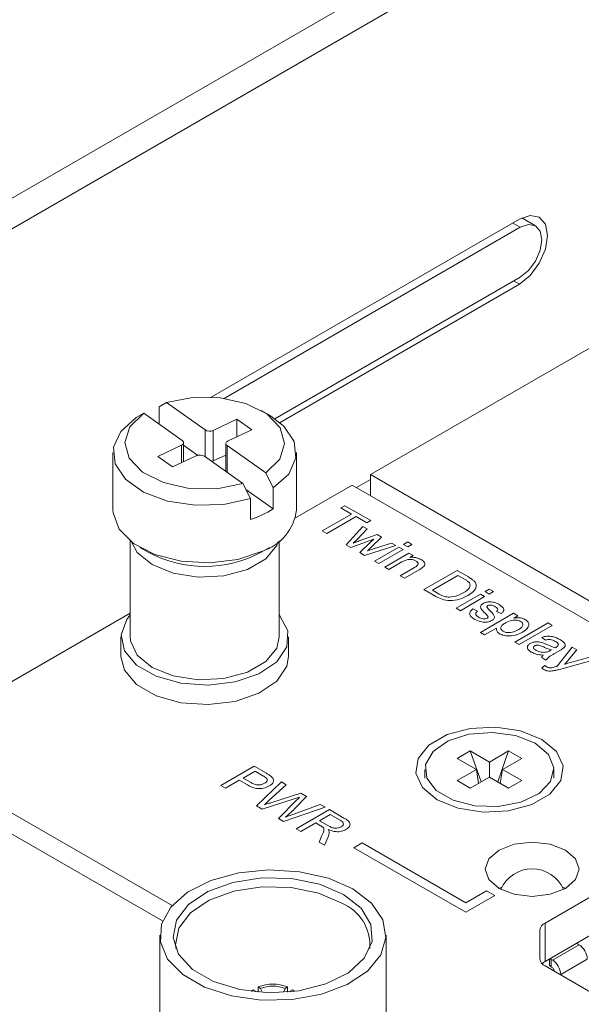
# Model space of a CAD drawing. Header units: millimetres. Extents: x 0 to 1118, y 0 to 864.
# Tile 215 of 256: x 788 to 794, y 276 to 287. Entities that reach past the tile are written whole.
import ezdxf

# ---------------------------------------------------------------- set-up
doc = ezdxf.new("R2010")
doc.units = ezdxf.units.MM

msp = doc.modelspace()

# ---------------------------------------------------------------- linework, layer by layer
at = {"color": 7, "linetype": 'Continuous', "lineweight": 15}
for p, q in [((776.627, 278.19), (810.993, 298.028)), ((776.91, 278.026), (811.276, 297.865)), ((793.209, 284.412), (789.923, 282.515)), ((793.38, 284.342), (793.234, 284.426)), ((793.218, 284.326), (790.06, 282.502)), ((790.603, 282.285), (793.218, 283.795)), ((790.657, 282.245), (793.209, 283.718)), ((794.031, 283.079), (791.622, 281.689)), ((789.447, 282.457), (789.367, 282.412)), ((789.367, 282.228), (789.367, 282.412)), ((789.857, 282.166), (789.447, 282.457)), ((789.124, 282.298), (789.204, 282.343)), ((789.204, 282.343), (789.614, 282.052)), ((790.197, 282.279), (789.945, 282.16)), ((790.355, 282.167), (790.197, 282.279)), ((790.197, 282.093), (790.197, 282.279)), ((790.545, 282.322), (790.457, 282.373)), ((789.945, 282.16), (789.945, 281.834)), ((790.103, 282.048), (790.355, 282.167)), ((789.605, 282.001), (789.353, 281.883)), ((789.628, 281.826), (789.628, 282.029)), ((789.779, 281.894), (789.628, 282.001)), ((790.079, 282.02), (790.079, 281.722)), ((790.504, 281.706), (790.093, 281.998)), ((788.876, 281.923), (788.876, 281.31)), ((789.353, 281.883), (789.511, 281.771)), ((789.511, 281.771), (789.763, 281.889)), ((789.851, 281.884), (790.261, 281.592)), ((790.079, 281.897), (789.945, 281.834)), ((790.831, 281.31), (790.831, 281.923)), ((790.584, 281.547), (790.504, 281.706)), ((791.622, 281.689), (814.379, 268.551)), ((791.622, 281.464), (791.622, 281.689)), ((790.261, 281.592), (790.341, 281.434)), ((790.584, 281.323), (790.584, 281.547)), ((790.821, 281.226), (791.427, 281.576)), ((791.427, 281.576), (813.841, 268.637)), ((791.622, 281.638), (791.471, 281.551)), ((790.584, 281.323), (790.293, 281.529)), ((790.341, 281.209), (790.341, 281.434)), ((791.306, 281.334), (791.347, 281.357)), ((791.42, 281.268), (791.306, 281.334)), ((791.347, 281.357), (791.624, 281.198)), ((791.107, 281.088), (791.42, 281.268)), ((791.469, 281.24), (791.157, 281.059)), ((791.583, 281.174), (791.469, 281.24)), ((791.362, 280.941), (791.54, 281.136)), ((791.54, 281.136), (791.587, 281.109)), ((791.624, 281.198), (791.583, 281.174)), ((791.157, 281.059), (791.107, 281.088)), ((791.587, 281.109), (791.479, 280.997)), ((791.502, 280.981), (791.693, 281.048)), ((791.74, 281.02), (791.626, 280.911)), ((791.693, 281.048), (791.74, 281.02)), ((789.06, 280.981), (789.06, 279.957)), ((790.648, 279.957), (790.648, 280.981)), ((791.411, 280.912), (791.362, 280.941)), ((791.657, 281), (791.411, 280.912)), ((791.479, 280.997), (791.438, 280.958)), ((791.506, 280.858), (791.621, 280.967)), ((791.893, 280.932), (791.558, 280.827)), ((791.621, 280.967), (791.657, 281)), ((791.652, 280.898), (791.846, 280.959)), ((791.664, 280.766), (791.923, 280.915)), ((791.846, 280.959), (791.893, 280.932)), ((791.923, 280.915), (791.968, 280.889)), ((791.973, 280.944), (792.018, 280.97)), ((792.018, 280.918), (791.973, 280.944)), ((792.018, 280.97), (792.063, 280.944)), ((792.063, 280.944), (792.018, 280.918)), ((789.163, 280.911), (789.251, 280.86)), ((790.457, 280.86), (790.545, 280.911)), ((791.558, 280.827), (791.506, 280.858)), ((791.626, 280.911), (791.59, 280.877)), ((791.59, 280.877), (791.652, 280.898)), ((791.968, 280.889), (791.71, 280.74)), ((791.773, 280.703), (792.031, 280.852)), ((792.031, 280.852), (792.077, 280.826)), ((792.077, 280.826), (792.041, 280.805)), ((791.71, 280.74), (791.664, 280.766)), ((791.957, 280.757), (791.818, 280.677)), ((791.818, 280.677), (791.773, 280.703)), ((791.936, 280.609), (792.091, 280.698)), ((791.982, 280.583), (791.936, 280.609)), ((792.14, 280.674), (791.982, 280.583)), ((792.19, 280.462), (792.544, 280.667)), ((792.553, 280.614), (792.281, 280.457)), ((792.544, 280.667), (792.665, 280.597)), ((792.624, 280.573), (792.553, 280.614)), ((792.317, 280.389), (792.19, 280.462)), ((792.281, 280.457), (792.354, 280.415)), ((792.535, 280.264), (792.793, 280.413)), ((792.793, 280.413), (792.838, 280.387)), ((792.843, 280.441), (792.888, 280.468)), ((792.888, 280.415), (792.843, 280.441)), ((792.888, 280.468), (792.934, 280.441)), ((792.934, 280.441), (792.888, 280.415)), ((792.838, 280.387), (792.58, 280.237)), ((786.584, 278.78), (789.06, 280.21)), ((792.58, 280.237), (792.535, 280.264)), ((792.711, 280.256), (792.761, 280.232)), ((792.793, 280.005), (793.147, 280.209)), ((793.015, 280.206), (792.965, 280.23)), ((793.147, 280.209), (793.192, 280.182)), ((793.192, 280.182), (793.151, 280.159)), ((793.16, 279.902), (793.514, 280.107)), ((793.559, 280.08), (793.205, 279.876)), ((793.514, 280.107), (793.559, 280.08)), ((792.838, 279.978), (792.793, 280.005)), ((792.966, 280.052), (792.838, 279.978)), ((788.961, 279.957), (788.961, 279.75)), ((790.747, 279.75), (790.747, 279.957)), ((793.205, 279.876), (793.16, 279.902)), ((793.486, 279.923), (793.446, 279.952)), ((793.537, 279.811), (793.55, 279.819)), ((793.645, 279.816), (793.59, 279.784)), ((793.611, 279.645), (793.772, 279.848)), ((793.82, 279.82), (793.729, 279.709)), ((793.772, 279.848), (793.82, 279.82)), ((793.491, 279.711), (793.446, 279.738)), ((793.446, 279.628), (793.481, 279.653)), ((794.006, 279.713), (793.649, 279.613)), ((793.755, 279.684), (793.958, 279.74)), ((786.584, 278.78), (789.506, 277.093)), ((792.545, 278.66), (792.685, 278.741)), ((792.685, 278.741), (792.889, 278.623)), ((792.685, 278.741), (792.801, 278.411)), ((792.889, 278.623), (793.093, 278.741)), ((793.093, 278.741), (792.978, 278.411)), ((793.093, 278.741), (793.233, 278.66)), ((786.389, 278.668), (789.403, 276.928)), ((792.75, 278.542), (792.545, 278.66)), ((792.889, 278.462), (792.889, 278.623)), ((793.233, 278.66), (793.029, 278.542)), ((790.027, 278.374), (790.381, 278.578)), ((790.39, 278.526), (790.263, 278.452)), ((790.381, 278.578), (790.511, 278.503)), ((790.474, 278.477), (790.39, 278.526)), ((792.202, 278.542), (792.202, 278.451)), ((792.545, 278.425), (792.75, 278.542)), ((792.75, 278.542), (792.774, 278.395)), ((793.029, 278.542), (793.005, 278.395)), ((793.029, 278.542), (793.233, 278.425)), ((793.577, 278.451), (793.577, 278.542)), ((790.222, 278.429), (790.077, 278.345)), ((790.309, 278.379), (790.222, 278.429)), ((790.263, 278.452), (790.348, 278.403)), ((790.406, 278.155), (790.671, 278.411)), ((790.671, 278.411), (790.722, 278.381)), ((792.685, 278.344), (792.545, 278.425)), ((792.889, 278.462), (792.685, 278.344)), ((793.093, 278.344), (792.889, 278.462)), ((793.233, 278.425), (793.093, 278.344)), ((790.077, 278.345), (790.027, 278.374)), ((790.722, 278.381), (790.542, 278.216)), ((790.568, 278.191), (790.879, 278.29)), ((790.879, 278.29), (790.939, 278.256)), ((790.807, 278.23), (790.465, 278.121)), ((790.64, 278.02), (790.837, 278.219)), ((790.939, 278.256), (790.812, 278.124)), ((790.465, 278.121), (790.406, 278.155)), ((791.138, 278.141), (790.695, 277.988)), ((790.803, 278.067), (791.086, 278.171)), ((790.83, 277.911), (791.183, 278.115)), ((791.086, 278.171), (791.138, 278.141)), ((791.183, 278.115), (791.337, 278.026)), ((790.695, 277.988), (790.64, 278.02)), ((791.038, 277.974), (790.879, 277.882)), ((791.089, 277.944), (791.038, 277.974)), ((791.192, 278.063), (791.079, 277.997)), ((791.079, 277.997), (791.174, 277.942)), ((791.298, 278.002), (791.192, 278.063)), ((790.879, 277.882), (790.83, 277.911)), ((791.073, 277.77), (791.104, 277.839)), ((791.131, 277.737), (791.073, 277.77)), ((791.17, 277.827), (791.131, 277.737)), ((791.533, 277.76), (791.445, 277.709)), ((791.445, 277.709), (792.638, 277.02)), ((792.638, 277.122), (791.533, 277.76)), ((792.859, 277.249), (792.638, 277.122)), ((792.948, 277.198), (792.859, 277.249)), ((793.026, 277.293), (792.992, 277.275)), ((793.699, 277.275), (793.665, 277.293)), ((792.638, 277.02), (792.948, 277.198)), ((793.973, 277.188), (793.483, 276.906)), ((793.428, 276.525), (793.428, 276.829)), ((793.483, 276.906), (793.483, 276.497)), ((789.374, 276.776), (789.374, 274.388)), ((791.787, 274.388), (791.787, 276.776)), ((793.973, 276.78), (793.483, 276.497)), ((793.844, 276.675), (793.561, 276.511)), ((793.844, 276.675), (793.832, 276.681)), ((793.529, 276.524), (793.529, 276.465)), ((793.549, 276.436), (793.549, 276.518)), ((793.549, 276.518), (793.561, 276.511)), ((793.932, 276.522), (793.649, 276.358)), ((793.483, 276.448), (795.978, 275.008)), ((793.561, 276.43), (793.549, 276.436)), ((793.579, 276.393), (793.579, 276.399)), ((793.649, 276.358), (793.649, 276.352)), ((790.351, 276.177), (790.37, 276.193)), ((790.397, 276.178), (790.37, 276.193)), ((790.423, 276.169), (790.423, 276.224)), ((790.45, 276.209), (790.423, 276.224)), ((790.45, 276.209), (790.462, 276.178)), ((790.695, 276.169), (790.711, 276.209)), ((790.711, 276.209), (790.738, 276.224)), ((790.738, 276.224), (790.738, 276.169)), ((790.764, 276.178), (790.791, 276.193)), ((790.791, 276.193), (790.81, 276.177)), ((790.397, 276.178), (790.39, 276.172)), ((790.771, 276.172), (790.764, 276.178))]:
    msp.add_line(p, q, dxfattribs=at)
at = {"color": 9, "linetype": 'Continuous', "lineweight": 15}
for p, q in [((793.218, 284.326), (793.138, 284.371)), ((793.147, 283.754), (793.209, 283.718)), ((789.857, 281.88), (789.857, 282.166)), ((789.605, 281.815), (789.605, 282.001)), ((790.093, 281.998), (790.093, 281.712))]:
    msp.add_line(p, q, dxfattribs=at)
at = {"color": 7, "linetype": 'Continuous', "lineweight": 15, "flags": 128}
for points in [[(793.209, 283.718), (793.324, 283.811), (793.421, 283.943), (793.487, 284.093), (793.509, 284.239), (793.487, 284.358), (793.421, 284.433), (793.324, 284.452), (793.209, 284.412)], [(793.218, 283.795), (793.306, 283.866), (793.38, 283.966), (793.43, 284.081), (793.448, 284.193), (793.43, 284.284), (793.38, 284.342), (793.306, 284.356), (793.218, 284.326)], [(790.504, 281.706), (790.653, 281.853), (790.706, 282.019), (790.659, 282.187), (790.515, 282.335), (790.293, 282.446), (790.019, 282.508), (789.725, 282.511), (789.447, 282.457)], [(790.341, 281.434), (790.056, 281.371), (789.752, 281.361), (789.457, 281.407), (789.201, 281.503), (789.009, 281.639), (788.898, 281.804), (788.881, 281.98), (788.959, 282.15), (789.124, 282.298)], [(789.204, 282.343), (789.055, 282.197), (789.002, 282.03), (789.049, 281.863), (789.192, 281.714), (789.414, 281.603), (789.689, 281.542), (789.983, 281.538), (790.261, 281.592)], [(790.545, 282.322), (790.699, 282.206), (790.809, 282.042), (790.826, 281.866), (790.749, 281.695), (790.584, 281.547)], [(789.605, 282.001), (789.614, 282.006), (789.621, 282.012), (789.626, 282.018), (789.628, 282.025), (789.628, 282.032), (789.626, 282.039), (789.621, 282.046), (789.614, 282.052)], [(790.103, 282.048), (790.094, 282.043), (790.087, 282.038), (790.082, 282.031), (790.08, 282.024), (790.08, 282.017), (790.082, 282.01), (790.087, 282.004), (790.093, 281.998)], [(789.945, 281.834), (789.935, 281.83), (789.929, 281.828)], [(788.876, 281.31), (788.878, 281.28), (788.942, 281.107), (789.095, 280.954), (789.323, 280.836), (789.603, 280.765), (789.907, 280.747), (790.206, 280.784), (790.471, 280.872)], [(790.648, 280.193), (790.656, 280.183), (790.74, 280.021), (790.728, 279.851), (790.621, 279.693), (790.431, 279.564), (790.179, 279.477), (789.891, 279.442), (789.599, 279.463), (789.335, 279.538), (789.127, 279.657), (788.998, 279.81), (788.962, 279.978), (789.022, 280.144), (789.06, 280.193)], [(790.648, 279.957), (790.621, 279.838), (790.504, 279.694), (790.309, 279.582), (790.059, 279.514), (789.785, 279.501), (789.519, 279.542), (789.293, 279.633), (789.135, 279.763), (789.063, 279.917), (789.06, 279.957)], [(790.747, 279.75), (790.728, 279.644), (790.621, 279.486), (790.431, 279.356), (790.179, 279.269), (789.891, 279.235), (789.599, 279.256), (789.335, 279.33), (789.127, 279.45), (788.998, 279.603), (788.961, 279.75)], [(792.332, 278.221), (792.556, 278.13), (792.821, 278.09), (793.093, 278.103), (793.341, 278.17), (793.534, 278.282), (793.65, 278.425), (793.674, 278.582), (793.603, 278.735), (793.446, 278.864), (793.222, 278.954), (792.958, 278.995), (792.685, 278.982), (792.438, 278.915), (792.244, 278.803), (792.129, 278.66), (792.105, 278.503), (792.176, 278.35), (792.332, 278.221)], [(793.375, 278.823), (793.167, 278.905), (792.921, 278.939), (792.671, 278.919), (792.45, 278.848), (792.289, 278.736), (792.208, 278.597), (792.22, 278.452), (792.322, 278.318), (792.501, 278.215), (792.732, 278.156), (792.984, 278.149), (793.224, 278.196), (793.418, 278.289), (793.541, 278.416), (793.576, 278.561), (793.518, 278.703), (793.375, 278.823)], [(792.992, 277.275), (793.154, 277.212), (793.345, 277.19), (793.537, 277.212), (793.699, 277.275), (793.807, 277.369), (793.845, 277.479), (793.807, 277.589), (793.699, 277.683), (793.537, 277.746), (793.345, 277.768), (793.154, 277.746), (792.992, 277.683), (792.883, 277.589), (792.845, 277.479), (792.883, 277.369), (792.992, 277.275)], [(791.433, 277.269), (791.632, 277.118), (791.752, 276.941), (791.786, 276.753), (791.73, 276.566), (791.589, 276.394), (791.373, 276.252), (791.099, 276.148), (790.785, 276.09), (790.457, 276.084), (790.138, 276.129), (789.852, 276.222), (789.619, 276.356), (789.458, 276.521), (789.381, 276.705), (789.392, 276.895), (789.491, 277.075), (789.671, 277.234), (789.919, 277.359), (790.216, 277.44), (790.539, 277.472), (790.866, 277.453), (791.172, 277.383), (791.433, 277.269)], [(791.333, 277.211), (791.078, 277.319), (790.778, 277.38), (790.461, 277.387), (790.155, 277.339), (789.887, 277.242), (789.68, 277.103), (789.553, 276.935), (789.517, 276.753), (789.576, 276.574), (789.725, 276.412), (789.949, 276.282), (790.229, 276.197), (790.541, 276.163), (790.856, 276.183), (791.146, 276.256), (791.387, 276.376), (791.555, 276.531), (791.638, 276.708), (791.626, 276.891), (791.521, 277.063), (791.333, 277.211)], [(791.315, 277.119), (791.066, 277.225), (790.774, 277.284), (790.464, 277.291), (790.165, 277.244), (789.903, 277.149), (789.701, 277.014), (789.577, 276.85), (789.542, 276.672), (789.548, 276.628)], [(793.832, 276.681), (793.822, 276.686), (793.815, 276.689)], [(793.549, 276.518), (793.541, 276.524), (793.537, 276.528)]]:
    msp.add_lwpolyline(points, dxfattribs=at)
at = {"color": 9, "linetype": 'Continuous', "lineweight": 15, "flags": 128}
for points in [[(789.293, 280.729), (789.135, 280.859), (789.073, 280.971)], [(790.635, 280.971), (790.621, 280.934), (790.504, 280.79), (790.309, 280.677), (790.059, 280.61), (789.785, 280.596), (789.519, 280.637), (789.293, 280.729)]]:
    msp.add_lwpolyline(points, dxfattribs=at)
at = {"color": 7, "linetype": 'Continuous', "lineweight": 15}
for centre, radius, start, end in [((789.906, 282.247), 0.0951, 238.9992, 294.1791), ((789.802, 281.802), 0.0951, 58.9992, 114.1791), ((790.015, 282.22), 1.062, 287.8944, 302.3813), ((790.309, 281.373), 0.526, 287.8725, 353.1315), ((789.854, 281.979), 1.271, 241.6844, 298.3156), ((793.345, 277.122), 0.362, 23.0894, 156.9106), ((791.126, 276.667), 0.489, 356.3467, 67.2636), ((793.522, 276.82), 0.0943, 114.3747, 174.3052), ((793.74, 276.513), 0.192, 2.6055, 57.3945), ((793.522, 276.534), 0.0943, 185.6948, 245.6253), ((793.457, 276.35), 0.192, 2.6055, 57.3945), ((793.552, 276.375), 0.14, 119.3628, 135.8301), ((793.564, 276.469), 0.0352, 185.6948, 245.6253), ((793.54, 276.397), 0.0384, 2.6055, 57.3945), ((790.58, 275.835), 0.42, 68.006, 111.994), ((790.58, 275.871), 0.362, 68.8871, 111.1129)]:
    msp.add_arc(centre, radius, start, end, dxfattribs=at)
for points, knots in [([(791.438, 280.958), (791.45, 280.963), (791.472, 280.97), (791.493, 280.978), (791.502, 280.981)], [0, 0, 0, 0, 0.559994, 1, 1, 1, 1]), ([(792.107, 280.767), (792.098, 280.771), (792.082, 280.779), (792.051, 280.785), (792.003, 280.782), (791.976, 280.767), (791.957, 280.757)], [0, 0, 0, 0, 0.1872728, 0.3743615, 0.56054, 1, 1, 1, 1]), ([(792.041, 280.805), (792.053, 280.806), (792.077, 280.808), (792.121, 280.802), (792.145, 280.79), (792.16, 280.783)], [0, 0, 0, 0, 0.280554, 0.560815, 1, 1, 1, 1]), ([(792.091, 280.698), (792.1, 280.703), (792.118, 280.714), (792.133, 280.734), (792.126, 280.753), (792.113, 280.763), (792.107, 280.767)], [0, 0, 0, 0, 0.28168, 0.559785, 0.779587, 1, 1, 1, 1]), ([(792.16, 280.783), (792.17, 280.777), (792.189, 280.764), (792.203, 280.74), (792.198, 280.717), (792.186, 280.706), (792.18, 280.7)], [0, 0, 0, 0, 0.2802155, 0.5599712, 0.7796359, 1, 1, 1, 1]), ([(792.18, 280.7), (792.173, 280.695), (792.16, 280.686), (792.146, 280.678), (792.14, 280.674)], [0, 0, 0, 0, 0.559791, 1, 1, 1, 1]), ([(792.61, 280.427), (792.636, 280.444), (792.673, 280.468), (792.687, 280.509), (792.679, 280.526), (792.676, 280.535)], [0, 0, 0, 0, 0.5591497, 0.7800403, 1, 1, 1, 1]), ([(792.676, 280.535), (792.667, 280.543), (792.653, 280.556), (792.633, 280.568), (792.624, 280.573)], [0, 0, 0, 0, 0.559255, 1, 1, 1, 1]), ([(792.748, 280.513), (792.748, 280.501), (792.747, 280.477), (792.717, 280.436), (792.681, 280.412), (792.659, 280.398)], [0, 0, 0, 0, 0.279769, 0.559929, 1, 1, 1, 1]), ([(792.665, 280.597), (792.676, 280.59), (792.697, 280.578), (792.714, 280.564), (792.722, 280.558)], [0, 0, 0, 0, 0.560174, 1, 1, 1, 1]), ([(792.722, 280.558), (792.729, 280.55), (792.743, 280.536), (792.746, 280.52), (792.748, 280.513)], [0, 0, 0, 0, 0.559847, 1, 1, 1, 1]), ([(792.659, 280.398), (792.631, 280.384), (792.576, 280.357), (792.474, 280.339), (792.38, 280.356), (792.338, 280.378), (792.317, 280.389)], [0, 0, 0, 0, 0.28084, 0.559952, 0.779068, 1, 1, 1, 1]), ([(792.354, 280.415), (792.371, 280.405), (792.401, 280.388), (792.444, 280.383), (792.462, 280.381)], [0, 0, 0, 0, 0.561861, 1, 1, 1, 1]), ([(792.462, 280.381), (792.494, 280.386), (792.55, 280.394), (792.591, 280.417), (792.61, 280.427)], [0, 0, 0, 0, 0.557452, 1, 1, 1, 1]), ([(792.842, 280.21), (792.825, 280.226), (792.803, 280.247), (792.794, 280.276), (792.797, 280.295), (792.812, 280.307), (792.822, 280.315)], [0, 0, 0, 0, 0.5013208, 0.6265921, 0.7518172, 1, 1, 1, 1]), ([(792.822, 280.315), (792.837, 280.321), (792.862, 280.332), (792.894, 280.331), (792.908, 280.331)], [0, 0, 0, 0, 0.558927, 1, 1, 1, 1]), ([(792.872, 280.291), (792.87, 280.289), (792.865, 280.286), (792.864, 280.282), (792.863, 280.28)], [0, 0, 0, 0, 0.559236, 1, 1, 1, 1]), ([(792.951, 280.279), (792.94, 280.286), (792.923, 280.295), (792.896, 280.297), (792.881, 280.295), (792.875, 280.292), (792.872, 280.291)], [0, 0, 0, 0, 0.49977, 0.749095, 0.874592, 1, 1, 1, 1]), ([(792.908, 280.331), (792.925, 280.328), (792.955, 280.323), (792.979, 280.31), (792.989, 280.305)], [0, 0, 0, 0, 0.5589377, 1, 1, 1, 1]), ([(792.989, 280.305), (793.001, 280.297), (793.025, 280.282), (793.045, 280.254), (793.039, 280.226), (793.023, 280.213), (793.015, 280.206)], [0, 0, 0, 0, 0.2807369, 0.5604275, 0.7794497, 1, 1, 1, 1]), ([(792.733, 280.144), (792.719, 280.153), (792.692, 280.17), (792.675, 280.202), (792.686, 280.232), (792.703, 280.248), (792.711, 280.256)], [0, 0, 0, 0, 0.280739, 0.559297, 0.779311, 1, 1, 1, 1]), ([(792.761, 280.232), (792.755, 280.226), (792.742, 280.215), (792.742, 280.189), (792.762, 280.176), (792.774, 280.167)], [0, 0, 0, 0, 0.281314, 0.561069, 1, 1, 1, 1]), ([(792.871, 280.178), (792.866, 280.184), (792.858, 280.195), (792.847, 280.205), (792.842, 280.21)], [0, 0, 0, 0, 0.559788, 1, 1, 1, 1]), ([(792.863, 280.28), (792.863, 280.278), (792.863, 280.273), (792.867, 280.268), (792.868, 280.266)], [0, 0, 0, 0, 0.559084, 1, 1, 1, 1]), ([(792.868, 280.266), (792.872, 280.261), (792.88, 280.252), (792.889, 280.244), (792.892, 280.24)], [0, 0, 0, 0, 0.559965, 1, 1, 1, 1]), ([(792.892, 280.24), (792.91, 280.223), (792.932, 280.202), (792.944, 280.173), (792.942, 280.158), (792.933, 280.144), (792.922, 280.137), (792.916, 280.133)], [0, 0, 0, 0, 0.5004464, 0.6253959, 0.750274, 0.8750687, 1, 1, 1, 1]), ([(792.965, 280.23), (792.97, 280.234), (792.979, 280.243), (792.976, 280.263), (792.961, 280.273), (792.951, 280.279)], [0, 0, 0, 0, 0.280304, 0.560237, 1, 1, 1, 1]), ([(792.916, 280.133), (792.9, 280.126), (792.869, 280.113), (792.795, 280.115), (792.756, 280.133), (792.733, 280.144)], [0, 0, 0, 0, 0.279926, 0.560038, 1, 1, 1, 1]), ([(792.774, 280.167), (792.781, 280.163), (792.795, 280.156), (792.821, 280.149), (792.847, 280.149), (792.86, 280.154), (792.866, 280.157)], [0, 0, 0, 0, 0.281188, 0.560952, 0.781095, 1, 1, 1, 1]), ([(792.866, 280.157), (792.868, 280.158), (792.873, 280.161), (792.875, 280.169), (792.873, 280.174), (792.871, 280.178)], [0, 0, 0, 0, 0.279757, 0.559839, 1, 1, 1, 1]), ([(793.061, 280.107), (793.049, 280.1), (793.027, 280.086), (793.008, 280.061), (793.011, 280.035), (793.027, 280.023), (793.035, 280.017)], [0, 0, 0, 0, 0.281226, 0.560744, 0.780646, 1, 1, 1, 1]), ([(793.222, 280.123), (793.213, 280.127), (793.195, 280.135), (793.16, 280.137), (793.11, 280.132), (793.081, 280.117), (793.061, 280.107)], [0, 0, 0, 0, 0.186313, 0.373288, 0.560513, 1, 1, 1, 1]), ([(793.151, 280.159), (793.175, 280.161), (793.219, 280.166), (793.253, 280.15), (793.268, 280.144)], [0, 0, 0, 0, 0.560159, 1, 1, 1, 1]), ([(793.195, 280.033), (793.207, 280.04), (793.229, 280.054), (793.247, 280.079), (793.246, 280.105), (793.23, 280.117), (793.222, 280.123)], [0, 0, 0, 0, 0.2812816, 0.5609541, 0.7809189, 1, 1, 1, 1]), ([(793.268, 280.144), (793.279, 280.136), (793.301, 280.121), (793.312, 280.092), (793.303, 280.05), (793.267, 280.025), (793.241, 280.007)], [0, 0, 0, 0, 0.18709, 0.374052, 0.561104, 1, 1, 1, 1]), ([(792.995, 279.992), (792.989, 279.997), (792.975, 280.006), (792.963, 280.027), (792.965, 280.043), (792.966, 280.052)], [0, 0, 0, 0, 0.280378, 0.560577, 1, 1, 1, 1]), ([(793.241, 280.007), (793.222, 279.997), (793.183, 279.978), (793.112, 279.965), (793.044, 279.971), (793.012, 279.985), (792.995, 279.992)], [0, 0, 0, 0, 0.28075, 0.560278, 0.780161, 1, 1, 1, 1]), ([(793.035, 280.017), (793.044, 280.013), (793.062, 280.004), (793.097, 280.002), (793.146, 280.007), (793.175, 280.022), (793.195, 280.033)], [0, 0, 0, 0, 0.18658, 0.37341, 0.560325, 1, 1, 1, 1]), ([(793.335, 279.796), (793.324, 279.803), (793.302, 279.818), (793.29, 279.845), (793.298, 279.87), (793.315, 279.881), (793.324, 279.887)], [0, 0, 0, 0, 0.280815, 0.55969, 0.779696, 1, 1, 1, 1]), ([(793.324, 279.887), (793.334, 279.892), (793.355, 279.902), (793.405, 279.907), (793.437, 279.9), (793.457, 279.895)], [0, 0, 0, 0, 0.280458, 0.560983, 1, 1, 1, 1]), ([(793.468, 279.85), (793.453, 279.857), (793.436, 279.865), (793.409, 279.87), (793.396, 279.87), (793.382, 279.867), (793.375, 279.864), (793.372, 279.862)], [0, 0, 0, 0, 0.50028, 0.625326, 0.750269, 0.875147, 1, 1, 1, 1]), ([(793.446, 279.952), (793.464, 279.958), (793.5, 279.969), (793.576, 279.962), (793.616, 279.941), (793.64, 279.929)], [0, 0, 0, 0, 0.2804297, 0.5593032, 1, 1, 1, 1]), ([(793.457, 279.895), (793.466, 279.892), (793.481, 279.886), (793.495, 279.88), (793.501, 279.877)], [0, 0, 0, 0, 0.5599184, 1, 1, 1, 1]), ([(793.591, 279.91), (793.583, 279.915), (793.567, 279.923), (793.539, 279.932), (793.51, 279.93), (793.494, 279.926), (793.486, 279.923)], [0, 0, 0, 0, 0.280855, 0.559751, 0.7795, 1, 1, 1, 1]), ([(793.501, 279.877), (793.517, 279.87), (793.545, 279.857), (793.577, 279.847), (793.591, 279.842)], [0, 0, 0, 0, 0.560185, 1, 1, 1, 1]), ([(793.624, 279.875), (793.621, 279.883), (793.615, 279.896), (793.598, 279.906), (793.591, 279.91)], [0, 0, 0, 0, 0.557871, 1, 1, 1, 1]), ([(793.601, 279.848), (793.608, 279.853), (793.621, 279.86), (793.623, 279.871), (793.624, 279.875)], [0, 0, 0, 0, 0.561903, 1, 1, 1, 1]), ([(793.64, 279.929), (793.662, 279.915), (793.693, 279.895), (793.7, 279.86), (793.688, 279.846), (793.681, 279.84)], [0, 0, 0, 0, 0.559253, 0.779195, 1, 1, 1, 1]), ([(793.464, 279.764), (793.437, 279.766), (793.389, 279.77), (793.352, 279.788), (793.335, 279.796)], [0, 0, 0, 0, 0.559971, 1, 1, 1, 1]), ([(793.372, 279.862), (793.368, 279.86), (793.36, 279.854), (793.358, 279.844), (793.363, 279.829), (793.377, 279.82), (793.386, 279.814)], [0, 0, 0, 0, 0.1865647, 0.3734672, 0.5606134, 1, 1, 1, 1]), ([(793.386, 279.814), (793.404, 279.806), (793.436, 279.791), (793.476, 279.793), (793.494, 279.794)], [0, 0, 0, 0, 0.559758, 1, 1, 1, 1]), ([(793.446, 279.738), (793.448, 279.743), (793.451, 279.752), (793.46, 279.76), (793.464, 279.764)], [0, 0, 0, 0, 0.559697, 1, 1, 1, 1]), ([(793.55, 279.819), (793.534, 279.824), (793.505, 279.833), (793.479, 279.845), (793.468, 279.85)], [0, 0, 0, 0, 0.55976, 1, 1, 1, 1]), ([(793.59, 279.784), (793.58, 279.779), (793.561, 279.767), (793.523, 279.746), (793.504, 279.725), (793.491, 279.711)], [0, 0, 0, 0, 0.251309, 0.502661, 1, 1, 1, 1]), ([(793.494, 279.794), (793.503, 279.797), (793.519, 279.801), (793.531, 279.808), (793.537, 279.811)], [0, 0, 0, 0, 0.5589946, 1, 1, 1, 1]), ([(793.591, 279.842), (793.591, 279.843), (793.593, 279.844), (793.597, 279.846), (793.6, 279.847), (793.601, 279.848)], [0, 0, 0, 0, 0.250088, 0.500176, 1, 1, 1, 1]), ([(793.681, 279.84), (793.675, 279.835), (793.664, 279.827), (793.651, 279.819), (793.645, 279.816)], [0, 0, 0, 0, 0.559817, 1, 1, 1, 1]), ([(793.481, 279.653), (793.484, 279.65), (793.49, 279.645), (793.497, 279.64), (793.5, 279.638)], [0, 0, 0, 0, 0.560127, 1, 1, 1, 1]), ([(793.729, 279.709), (793.722, 279.7), (793.71, 279.686), (793.696, 279.672), (793.69, 279.666)], [0, 0, 0, 0, 0.559963, 1, 1, 1, 1]), ([(793.69, 279.666), (793.702, 279.669), (793.723, 279.675), (793.745, 279.681), (793.755, 279.684)], [0, 0, 0, 0, 0.5599999, 1, 1, 1, 1]), ([(793.469, 279.609), (793.464, 279.612), (793.455, 279.618), (793.449, 279.625), (793.446, 279.628)], [0, 0, 0, 0, 0.559718, 1, 1, 1, 1]), ([(793.57, 279.596), (793.56, 279.595), (793.54, 279.592), (793.503, 279.594), (793.482, 279.603), (793.469, 279.609)], [0, 0, 0, 0, 0.281289, 0.561872, 1, 1, 1, 1]), ([(793.5, 279.638), (793.504, 279.636), (793.512, 279.632), (793.53, 279.627), (793.544, 279.628), (793.553, 279.629)], [0, 0, 0, 0, 0.281143, 0.561491, 1, 1, 1, 1]), ([(793.553, 279.629), (793.561, 279.631), (793.576, 279.634), (793.591, 279.639), (793.597, 279.641)], [0, 0, 0, 0, 0.55976, 1, 1, 1, 1]), ([(793.649, 279.613), (793.634, 279.61), (793.608, 279.603), (793.582, 279.598), (793.57, 279.596)], [0, 0, 0, 0, 0.560088, 1, 1, 1, 1]), ([(793.597, 279.641), (793.598, 279.641), (793.601, 279.642), (793.605, 279.643), (793.609, 279.644), (793.611, 279.645)], [0, 0, 0, 0, 0.250001, 0.500001, 1, 1, 1, 1]), ([(790.511, 278.503), (790.521, 278.497), (790.538, 278.487), (790.553, 278.476), (790.56, 278.471)], [0, 0, 0, 0, 0.560101, 1, 1, 1, 1]), ([(790.348, 278.403), (790.36, 278.397), (790.382, 278.385), (790.424, 278.376), (790.464, 278.382), (790.482, 278.391), (790.491, 278.396)], [0, 0, 0, 0, 0.281401, 0.559753, 0.779356, 1, 1, 1, 1]), ([(790.512, 278.452), (790.506, 278.457), (790.494, 278.466), (790.48, 278.473), (790.474, 278.477)], [0, 0, 0, 0, 0.559585, 1, 1, 1, 1]), ([(790.491, 278.396), (790.498, 278.4), (790.511, 278.409), (790.52, 278.424), (790.521, 278.439), (790.515, 278.447), (790.512, 278.452)], [0, 0, 0, 0, 0.280261, 0.560078, 0.78015, 1, 1, 1, 1]), ([(790.56, 278.471), (790.57, 278.462), (790.589, 278.443), (790.588, 278.412), (790.571, 278.387), (790.552, 278.374), (790.542, 278.368)], [0, 0, 0, 0, 0.280013, 0.55891, 0.779396, 1, 1, 1, 1]), ([(790.542, 278.368), (790.523, 278.358), (790.484, 278.34), (790.387, 278.337), (790.339, 278.363), (790.309, 278.379)], [0, 0, 0, 0, 0.280751, 0.559708, 1, 1, 1, 1]), ([(790.542, 278.216), (790.532, 278.207), (790.514, 278.19), (790.495, 278.173), (790.487, 278.166)], [0, 0, 0, 0, 0.56, 1, 1, 1, 1]), ([(790.487, 278.166), (790.502, 278.17), (790.529, 278.179), (790.556, 278.188), (790.568, 278.191)], [0, 0, 0, 0, 0.560001, 1, 1, 1, 1]), ([(790.866, 278.249), (790.855, 278.245), (790.835, 278.239), (790.815, 278.232), (790.807, 278.23)], [0, 0, 0, 0, 0.559999, 1, 1, 1, 1]), ([(790.837, 278.219), (790.842, 278.224), (790.852, 278.234), (790.862, 278.244), (790.866, 278.249)], [0, 0, 0, 0, 0.560007, 1, 1, 1, 1]), ([(790.812, 278.124), (790.795, 278.107), (790.763, 278.077), (790.729, 278.048), (790.714, 278.035)], [0, 0, 0, 0, 0.559998, 1, 1, 1, 1]), ([(790.714, 278.035), (790.73, 278.041), (790.76, 278.052), (790.79, 278.063), (790.803, 278.067)], [0, 0, 0, 0, 0.559999, 1, 1, 1, 1]), ([(791.309, 277.931), (791.317, 277.937), (791.333, 277.949), (791.334, 277.978), (791.312, 277.993), (791.298, 278.002)], [0, 0, 0, 0, 0.2804059, 0.5599807, 1, 1, 1, 1]), ([(791.337, 278.026), (791.353, 278.017), (791.385, 277.998), (791.409, 277.962), (791.394, 277.927), (791.371, 277.911), (791.36, 277.903)], [0, 0, 0, 0, 0.281671, 0.559202, 0.779411, 1, 1, 1, 1]), ([(791.112, 277.929), (791.108, 277.932), (791.101, 277.937), (791.093, 277.942), (791.089, 277.944)], [0, 0, 0, 0, 0.559853, 1, 1, 1, 1]), ([(791.104, 277.839), (791.108, 277.849), (791.116, 277.866), (791.123, 277.889), (791.126, 277.91), (791.117, 277.923), (791.112, 277.929)], [0, 0, 0, 0, 0.340601, 0.560969, 0.780774, 1, 1, 1, 1]), ([(791.181, 277.876), (791.181, 277.867), (791.18, 277.85), (791.173, 277.834), (791.17, 277.827)], [0, 0, 0, 0, 0.559794, 1, 1, 1, 1]), ([(791.36, 277.903), (791.345, 277.896), (791.314, 277.881), (791.241, 277.877), (791.197, 277.892), (791.171, 277.902)], [0, 0, 0, 0, 0.280517, 0.560502, 1, 1, 1, 1]), ([(791.171, 277.902), (791.174, 277.897), (791.179, 277.889), (791.18, 277.88), (791.181, 277.876)], [0, 0, 0, 0, 0.5601201, 1, 1, 1, 1]), ([(791.174, 277.942), (791.184, 277.937), (791.205, 277.925), (791.243, 277.914), (791.282, 277.919), (791.3, 277.927), (791.309, 277.931)], [0, 0, 0, 0, 0.281563, 0.560238, 0.779872, 1, 1, 1, 1])]:
    msp.add_open_spline(points, degree=3, knots=knots, dxfattribs=at)

doc.saveas('drawing.dxf')
